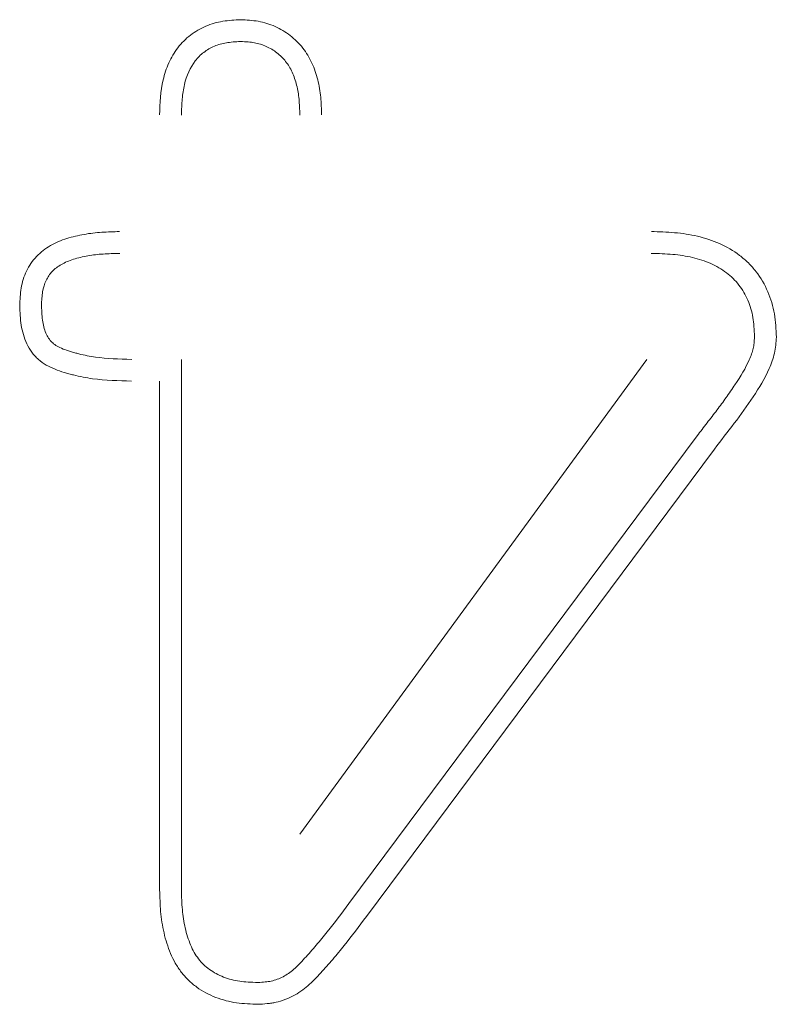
# Model space of a CAD drawing. Header units: metres. Extents: x 232680 to 233262, y 554200 to 554550.
# Tile 30 of 254: x 232746.3461 to 232746.3613, y 554425.7802 to 554425.7999. Entities that reach past the tile are written whole.
import ezdxf

# ---------------------------------------------------------------- set-up
doc = ezdxf.new("R2010")
doc.units = ezdxf.units.M
doc.layers.add('ACO tekst', color=251, linetype='Continuous', lineweight=9)

msp = doc.modelspace()

# ---------------------------------------------------------------- linework, layer by layer
at = {"layer": 'ACO tekst'}
for p, q in [((232746.349315, 554425.782481), (232746.349315, 554425.793119)), ((232746.351692, 554425.783595), (232746.358657, 554425.793119)), ((232746.348879, 554425.782475), (232746.348879, 554425.792682)), ((232746.359663, 554425.791582), (232746.352678, 554425.782202)), ((232746.360011, 554425.791319), (232746.353027, 554425.78194))]:
    msp.add_line(p, q, dxfattribs=at)
for points, knots in [([(232746.348879, 554425.798022), (232746.348886, 554425.798259), (232746.348896, 554425.798495), (232746.348977, 554425.798841), (232746.349014, 554425.798955), (232746.349112, 554425.799172), (232746.349172, 554425.799275), (232746.349318, 554425.799465), (232746.349402, 554425.799549), (232746.34959, 554425.799694), (232746.349695, 554425.799755), (232746.349913, 554425.799848), (232746.350029, 554425.799881), (232746.350265, 554425.799919), (232746.350384, 554425.799926), (232746.350504, 554425.799932)], [0, 0, 0, 0, 0.25, 0.25, 0.375, 0.375, 0.5, 0.5, 0.625, 0.625, 0.75, 0.75, 0.875, 0.875, 1, 1, 1, 1]), ([(232746.348879, 554425.798022), (232746.348886, 554425.798259), (232746.348896, 554425.798495), (232746.348977, 554425.798841), (232746.349014, 554425.798955), (232746.349112, 554425.799172), (232746.349172, 554425.799275), (232746.349318, 554425.799465), (232746.349402, 554425.799549), (232746.34959, 554425.799694), (232746.349695, 554425.799755), (232746.349913, 554425.799848), (232746.350029, 554425.799881), (232746.350265, 554425.799919), (232746.350384, 554425.799926), (232746.350504, 554425.799932)], [0, 0, 0, 0, 0.25, 0.25, 0.375, 0.375, 0.5, 0.5, 0.625, 0.625, 0.75, 0.75, 0.875, 0.875, 1, 1, 1, 1]), ([(232746.350504, 554425.799932), (232746.350622, 554425.799926), (232746.35074, 554425.79992), (232746.350973, 554425.799879), (232746.351087, 554425.799844), (232746.351303, 554425.799747), (232746.351405, 554425.799686), (232746.351593, 554425.79954), (232746.351678, 554425.799457), (232746.351787, 554425.799317), (232746.351821, 554425.799268), (232746.351882, 554425.799167), (232746.35191, 554425.799114), (232746.351984, 554425.798953), (232746.352022, 554425.79884), (232746.352066, 554425.798668), (232746.352078, 554425.79861), (232746.352098, 554425.798494), (232746.352105, 554425.798435), (232746.352122, 554425.798259), (232746.352125, 554425.79814), (232746.352129, 554425.798022)], [0, 0, 0, 0, 0.125, 0.125, 0.25, 0.25, 0.375, 0.375, 0.5, 0.5, 0.5625, 0.5625, 0.625, 0.625, 0.75, 0.75, 0.8125, 0.8125, 0.875, 0.875, 1, 1, 1, 1]), ([(232746.350504, 554425.799932), (232746.350622, 554425.799926), (232746.35074, 554425.79992), (232746.350973, 554425.799879), (232746.351087, 554425.799844), (232746.351303, 554425.799747), (232746.351405, 554425.799686), (232746.351593, 554425.79954), (232746.351678, 554425.799457), (232746.351787, 554425.799317), (232746.351821, 554425.799268), (232746.351882, 554425.799167), (232746.35191, 554425.799114), (232746.351984, 554425.798953), (232746.352022, 554425.79884), (232746.352066, 554425.798668), (232746.352078, 554425.79861), (232746.352098, 554425.798494), (232746.352105, 554425.798435), (232746.352122, 554425.798259), (232746.352125, 554425.79814), (232746.352129, 554425.798022)], [0, 0, 0, 0, 0.125, 0.125, 0.25, 0.25, 0.375, 0.375, 0.5, 0.5, 0.5625, 0.5625, 0.625, 0.625, 0.75, 0.75, 0.8125, 0.8125, 0.875, 0.875, 1, 1, 1, 1]), ([(232746.349315, 554425.798015), (232746.349319, 554425.798131), (232746.349323, 554425.79824), (232746.349336, 554425.798391), (232746.349341, 554425.79844), (232746.349356, 554425.798536), (232746.349365, 554425.798583), (232746.349419, 554425.798812), (232746.349492, 554425.798975), (232746.349618, 554425.799138), (232746.349644, 554425.799168), (232746.349701, 554425.799225), (232746.349732, 554425.799252), (232746.34983, 554425.799327), (232746.349902, 554425.799369), (232746.350052, 554425.799432), (232746.350133, 554425.799455), (232746.3503, 554425.799482), (232746.350395, 554425.799489), (232746.350504, 554425.799495)], [0.0023406, 0.0023406, 0.0023406, 0.0023406, 0.125, 0.125, 0.1875, 0.1875, 0.25, 0.25, 0.5, 0.5, 0.5625, 0.5625, 0.625, 0.625, 0.75, 0.75, 0.875, 0.875, 0.9921189, 0.9921189, 0.9921189, 0.9921189]), ([(232746.349315, 554425.798015), (232746.349319, 554425.798131), (232746.349323, 554425.79824), (232746.349336, 554425.798391), (232746.349341, 554425.79844), (232746.349356, 554425.798536), (232746.349365, 554425.798583), (232746.349419, 554425.798812), (232746.349492, 554425.798975), (232746.349618, 554425.799138), (232746.349644, 554425.799168), (232746.349701, 554425.799225), (232746.349732, 554425.799252), (232746.34983, 554425.799327), (232746.349902, 554425.799369), (232746.350052, 554425.799432), (232746.350133, 554425.799455), (232746.3503, 554425.799482), (232746.350395, 554425.799489), (232746.350504, 554425.799495)], [0.0023406, 0.0023406, 0.0023406, 0.0023406, 0.125, 0.125, 0.1875, 0.1875, 0.25, 0.25, 0.5, 0.5, 0.5625, 0.5625, 0.625, 0.625, 0.75, 0.75, 0.875, 0.875, 0.9921189, 0.9921189, 0.9921189, 0.9921189]), ([(232746.350504, 554425.799495), (232746.350614, 554425.799489), (232746.350705, 554425.799483), (232746.350861, 554425.799455), (232746.350941, 554425.799431), (232746.351092, 554425.799363), (232746.351165, 554425.799319), (232746.351298, 554425.799216), (232746.351356, 554425.799159), (232746.351433, 554425.799061), (232746.351456, 554425.799027), (232746.351499, 554425.798956), (232746.351519, 554425.798919), (232746.351574, 554425.798799), (232746.351604, 554425.798709), (232746.35164, 554425.798571), (232746.351649, 554425.798525), (232746.351665, 554425.798432), (232746.351671, 554425.798385), (232746.351685, 554425.798238), (232746.351688, 554425.798132), (232746.351692, 554425.798016)], [0.0078792, 0.0078792, 0.0078792, 0.0078792, 0.125, 0.125, 0.25, 0.25, 0.375, 0.375, 0.5, 0.5, 0.5625, 0.5625, 0.625, 0.625, 0.75, 0.75, 0.8125, 0.8125, 0.875, 0.875, 0.9978011, 0.9978011, 0.9978011, 0.9978011]), ([(232746.350504, 554425.799495), (232746.350614, 554425.799489), (232746.350705, 554425.799483), (232746.350861, 554425.799455), (232746.350941, 554425.799431), (232746.351092, 554425.799363), (232746.351165, 554425.799319), (232746.351298, 554425.799216), (232746.351356, 554425.799159), (232746.351433, 554425.799061), (232746.351456, 554425.799027), (232746.351499, 554425.798956), (232746.351519, 554425.798919), (232746.351574, 554425.798799), (232746.351604, 554425.798709), (232746.35164, 554425.798571), (232746.351649, 554425.798525), (232746.351665, 554425.798432), (232746.351671, 554425.798385), (232746.351685, 554425.798238), (232746.351688, 554425.798132), (232746.351692, 554425.798016)], [0.0078792, 0.0078792, 0.0078792, 0.0078792, 0.125, 0.125, 0.25, 0.25, 0.375, 0.375, 0.5, 0.5, 0.5625, 0.5625, 0.625, 0.625, 0.75, 0.75, 0.8125, 0.8125, 0.875, 0.875, 0.9978011, 0.9978011, 0.9978011, 0.9978011]), ([(232746.34607, 554425.794194), (232746.346075, 554425.794313), (232746.34608, 554425.794432), (232746.34612, 554425.794666), (232746.346155, 554425.794782), (232746.346232, 554425.794943), (232746.346262, 554425.794995), (232746.346329, 554425.795093), (232746.346367, 554425.79514), (232746.34649, 554425.795269), (232746.346586, 554425.795342), (232746.346793, 554425.79546), (232746.346903, 554425.795506), (232746.34713, 554425.795578), (232746.347246, 554425.795605), (232746.347422, 554425.795636), (232746.347481, 554425.795645), (232746.347599, 554425.795658), (232746.347658, 554425.795664), (232746.347836, 554425.795676), (232746.347955, 554425.795679), (232746.348074, 554425.795682)], [0, 0, 0, 0, 0.125, 0.125, 0.25, 0.25, 0.3125, 0.3125, 0.375, 0.375, 0.5, 0.5, 0.625, 0.625, 0.75, 0.75, 0.8125, 0.8125, 0.875, 0.875, 1, 1, 1, 1]), ([(232746.34607, 554425.794194), (232746.346075, 554425.794313), (232746.34608, 554425.794432), (232746.34612, 554425.794666), (232746.346155, 554425.794782), (232746.346232, 554425.794943), (232746.346262, 554425.794995), (232746.346329, 554425.795093), (232746.346367, 554425.79514), (232746.34649, 554425.795269), (232746.346586, 554425.795342), (232746.346793, 554425.79546), (232746.346903, 554425.795506), (232746.34713, 554425.795578), (232746.347246, 554425.795605), (232746.347422, 554425.795636), (232746.347481, 554425.795645), (232746.347599, 554425.795658), (232746.347658, 554425.795664), (232746.347836, 554425.795676), (232746.347955, 554425.795679), (232746.348074, 554425.795682)], [0, 0, 0, 0, 0.125, 0.125, 0.25, 0.25, 0.3125, 0.3125, 0.375, 0.375, 0.5, 0.5, 0.625, 0.625, 0.75, 0.75, 0.8125, 0.8125, 0.875, 0.875, 1, 1, 1, 1]), ([(232746.358746, 554425.795682), (232746.358901, 554425.795677), (232746.359057, 554425.795672), (232746.359289, 554425.795652), (232746.359366, 554425.795644), (232746.35952, 554425.79562), (232746.359596, 554425.795605), (232746.359823, 554425.795552), (232746.359972, 554425.795504), (232746.360256, 554425.795377), (232746.360392, 554425.795299), (232746.360578, 554425.795158), (232746.360637, 554425.795107), (232746.360748, 554425.794997), (232746.360799, 554425.794939), (232746.360943, 554425.794755), (232746.361022, 554425.794619), (232746.361145, 554425.794333), (232746.361189, 554425.794182), (232746.36124, 554425.793876), (232746.361247, 554425.79372), (232746.361254, 554425.793565)], [0, 0, 0, 0, 0.125, 0.125, 0.1875, 0.1875, 0.25, 0.25, 0.375, 0.375, 0.5, 0.5, 0.5625, 0.5625, 0.625, 0.625, 0.75, 0.75, 0.875, 0.875, 1, 1, 1, 1]), ([(232746.358746, 554425.795682), (232746.358901, 554425.795677), (232746.359057, 554425.795672), (232746.359289, 554425.795652), (232746.359366, 554425.795644), (232746.35952, 554425.79562), (232746.359596, 554425.795605), (232746.359823, 554425.795552), (232746.359972, 554425.795504), (232746.360256, 554425.795377), (232746.360392, 554425.795299), (232746.360578, 554425.795158), (232746.360637, 554425.795107), (232746.360748, 554425.794997), (232746.360799, 554425.794939), (232746.360943, 554425.794755), (232746.361022, 554425.794619), (232746.361145, 554425.794333), (232746.361189, 554425.794182), (232746.36124, 554425.793876), (232746.361247, 554425.79372), (232746.361254, 554425.793565)], [0, 0, 0, 0, 0.125, 0.125, 0.1875, 0.1875, 0.25, 0.25, 0.375, 0.375, 0.5, 0.5, 0.5625, 0.5625, 0.625, 0.625, 0.75, 0.75, 0.875, 0.875, 1, 1, 1, 1]), ([(232746.346507, 554425.794194), (232746.346512, 554425.794305), (232746.346518, 554425.794399), (232746.346544, 554425.794558), (232746.346568, 554425.794633), (232746.346616, 554425.794735), (232746.346635, 554425.794767), (232746.346676, 554425.794827), (232746.346698, 554425.794854), (232746.346774, 554425.794934), (232746.346835, 554425.794981), (232746.346978, 554425.795063), (232746.347059, 554425.795097), (232746.347239, 554425.795155), (232746.347339, 554425.795178), (232746.347489, 554425.795204), (232746.34754, 554425.795212), (232746.347642, 554425.795224), (232746.347693, 554425.795228), (232746.347852, 554425.795239), (232746.347963, 554425.795242), (232746.34808, 554425.795245)], [0.0065882, 0.0065882, 0.0065882, 0.0065882, 0.125, 0.125, 0.25, 0.25, 0.3125, 0.3125, 0.375, 0.375, 0.5, 0.5, 0.625, 0.625, 0.75, 0.75, 0.8125, 0.8125, 0.875, 0.875, 0.9979743, 0.9979743, 0.9979743, 0.9979743]), ([(232746.346507, 554425.794194), (232746.346512, 554425.794305), (232746.346518, 554425.794399), (232746.346544, 554425.794558), (232746.346568, 554425.794633), (232746.346616, 554425.794735), (232746.346635, 554425.794767), (232746.346676, 554425.794827), (232746.346698, 554425.794854), (232746.346774, 554425.794934), (232746.346835, 554425.794981), (232746.346978, 554425.795063), (232746.347059, 554425.795097), (232746.347239, 554425.795155), (232746.347339, 554425.795178), (232746.347489, 554425.795204), (232746.34754, 554425.795212), (232746.347642, 554425.795224), (232746.347693, 554425.795228), (232746.347852, 554425.795239), (232746.347963, 554425.795242), (232746.34808, 554425.795245)], [0.0065882, 0.0065882, 0.0065882, 0.0065882, 0.125, 0.125, 0.25, 0.25, 0.3125, 0.3125, 0.375, 0.375, 0.5, 0.5, 0.625, 0.625, 0.75, 0.75, 0.8125, 0.8125, 0.875, 0.875, 0.9979743, 0.9979743, 0.9979743, 0.9979743]), ([(232746.358739, 554425.795245), (232746.358892, 554425.79524), (232746.359037, 554425.795236), (232746.359243, 554425.795218), (232746.35931, 554425.79521), (232746.359443, 554425.79519), (232746.359508, 554425.795177), (232746.3597, 554425.795132), (232746.359822, 554425.795092), (232746.360051, 554425.794991), (232746.360157, 554425.794929), (232746.360299, 554425.794821), (232746.360344, 554425.794782), (232746.360427, 554425.7947), (232746.360466, 554425.794656), (232746.360575, 554425.794516), (232746.360635, 554425.794413), (232746.36073, 554425.794194), (232746.360764, 554425.794076), (232746.360802, 554425.793845), (232746.36081, 554425.793714), (232746.360816, 554425.793568)], [0.0018163, 0.0018163, 0.0018163, 0.0018163, 0.125, 0.125, 0.1875, 0.1875, 0.25, 0.25, 0.375, 0.375, 0.5, 0.5, 0.5625, 0.5625, 0.625, 0.625, 0.75, 0.75, 0.875, 0.875, 0.9940636, 0.9940636, 0.9940636, 0.9940636]), ([(232746.358739, 554425.795245), (232746.358892, 554425.79524), (232746.359037, 554425.795236), (232746.359243, 554425.795218), (232746.35931, 554425.79521), (232746.359443, 554425.79519), (232746.359508, 554425.795177), (232746.3597, 554425.795132), (232746.359822, 554425.795092), (232746.360051, 554425.794991), (232746.360157, 554425.794929), (232746.360299, 554425.794821), (232746.360344, 554425.794782), (232746.360427, 554425.7947), (232746.360466, 554425.794656), (232746.360575, 554425.794516), (232746.360635, 554425.794413), (232746.36073, 554425.794194), (232746.360764, 554425.794076), (232746.360802, 554425.793845), (232746.36081, 554425.793714), (232746.360816, 554425.793568)], [0.0018163, 0.0018163, 0.0018163, 0.0018163, 0.125, 0.125, 0.1875, 0.1875, 0.25, 0.25, 0.375, 0.375, 0.5, 0.5, 0.5625, 0.5625, 0.625, 0.625, 0.75, 0.75, 0.875, 0.875, 0.9940636, 0.9940636, 0.9940636, 0.9940636]), ([(232746.348312, 554425.792682), (232746.348053, 554425.792689), (232746.347792, 554425.792696), (232746.34747, 554425.79274), (232746.347406, 554425.79275), (232746.347278, 554425.792775), (232746.347215, 554425.79279), (232746.34712, 554425.792813), (232746.347089, 554425.792822), (232746.347026, 554425.792839), (232746.346995, 554425.792848), (232746.346901, 554425.792876), (232746.34684, 554425.792897), (232746.346719, 554425.792945), (232746.34666, 554425.792973), (232746.346547, 554425.793038), (232746.346493, 554425.793076), (232746.34642, 554425.79314), (232746.346396, 554425.793163), (232746.346353, 554425.793212), (232746.346332, 554425.793237), (232746.346274, 554425.793316), (232746.346241, 554425.793373), (232746.346185, 554425.793491), (232746.346162, 554425.793552), (232746.346125, 554425.793677), (232746.346111, 554425.793741), (232746.346081, 554425.793933), (232746.346076, 554425.794063), (232746.34607, 554425.794194)], [0, 0, 0, 0, 0.25, 0.25, 0.3125, 0.3125, 0.375, 0.375, 0.40625, 0.40625, 0.4375, 0.4375, 0.5, 0.5, 0.5625, 0.5625, 0.625, 0.625, 0.65625, 0.65625, 0.6875, 0.6875, 0.75, 0.75, 0.8125, 0.8125, 0.875, 0.875, 1, 1, 1, 1]), ([(232746.348312, 554425.792682), (232746.348053, 554425.792689), (232746.347792, 554425.792696), (232746.34747, 554425.79274), (232746.347406, 554425.79275), (232746.347278, 554425.792775), (232746.347215, 554425.79279), (232746.34712, 554425.792813), (232746.347089, 554425.792822), (232746.347026, 554425.792839), (232746.346995, 554425.792848), (232746.346901, 554425.792876), (232746.34684, 554425.792897), (232746.346719, 554425.792945), (232746.34666, 554425.792973), (232746.346547, 554425.793038), (232746.346493, 554425.793076), (232746.34642, 554425.79314), (232746.346396, 554425.793163), (232746.346353, 554425.793212), (232746.346332, 554425.793237), (232746.346274, 554425.793316), (232746.346241, 554425.793373), (232746.346185, 554425.793491), (232746.346162, 554425.793552), (232746.346125, 554425.793677), (232746.346111, 554425.793741), (232746.346081, 554425.793933), (232746.346076, 554425.794063), (232746.34607, 554425.794194)], [0, 0, 0, 0, 0.25, 0.25, 0.3125, 0.3125, 0.375, 0.375, 0.40625, 0.40625, 0.4375, 0.4375, 0.5, 0.5, 0.5625, 0.5625, 0.625, 0.625, 0.65625, 0.65625, 0.6875, 0.6875, 0.75, 0.75, 0.8125, 0.8125, 0.875, 0.875, 1, 1, 1, 1]), ([(232746.348318, 554425.793119), (232746.34806, 554425.793125), (232746.347819, 554425.793133), (232746.347536, 554425.793172), (232746.347481, 554425.793181), (232746.34737, 554425.793202), (232746.347314, 554425.793215), (232746.34723, 554425.793236), (232746.347202, 554425.793243), (232746.347146, 554425.793259), (232746.347117, 554425.793267), (232746.347036, 554425.793292), (232746.346986, 554425.793309), (232746.346897, 554425.793344), (232746.346858, 554425.793363), (232746.346787, 554425.793404), (232746.346757, 554425.793426), (232746.34672, 554425.793458), (232746.346709, 554425.793469), (232746.346687, 554425.793493), (232746.346676, 554425.793506), (232746.346644, 554425.79355), (232746.346625, 554425.793583), (232746.34659, 554425.793656), (232746.346575, 554425.793695), (232746.34655, 554425.79378), (232746.34654, 554425.793824), (232746.346519, 554425.793964), (232746.346513, 554425.794071), (232746.346507, 554425.794194)], [0.001803, 0.001803, 0.001803, 0.001803, 0.25, 0.25, 0.3125, 0.3125, 0.375, 0.375, 0.40625, 0.40625, 0.4375, 0.4375, 0.5, 0.5, 0.5625, 0.5625, 0.625, 0.625, 0.65625, 0.65625, 0.6875, 0.6875, 0.75, 0.75, 0.8125, 0.8125, 0.875, 0.875, 0.9939609, 0.9939609, 0.9939609, 0.9939609]), ([(232746.348318, 554425.793119), (232746.34806, 554425.793125), (232746.347819, 554425.793133), (232746.347536, 554425.793172), (232746.347481, 554425.793181), (232746.34737, 554425.793202), (232746.347314, 554425.793215), (232746.34723, 554425.793236), (232746.347202, 554425.793243), (232746.347146, 554425.793259), (232746.347117, 554425.793267), (232746.347036, 554425.793292), (232746.346986, 554425.793309), (232746.346897, 554425.793344), (232746.346858, 554425.793363), (232746.346787, 554425.793404), (232746.346757, 554425.793426), (232746.34672, 554425.793458), (232746.346709, 554425.793469), (232746.346687, 554425.793493), (232746.346676, 554425.793506), (232746.346644, 554425.79355), (232746.346625, 554425.793583), (232746.34659, 554425.793656), (232746.346575, 554425.793695), (232746.34655, 554425.79378), (232746.34654, 554425.793824), (232746.346519, 554425.793964), (232746.346513, 554425.794071), (232746.346507, 554425.794194)], [0.001803, 0.001803, 0.001803, 0.001803, 0.25, 0.25, 0.3125, 0.3125, 0.375, 0.375, 0.40625, 0.40625, 0.4375, 0.4375, 0.5, 0.5, 0.5625, 0.5625, 0.625, 0.625, 0.65625, 0.65625, 0.6875, 0.6875, 0.75, 0.75, 0.8125, 0.8125, 0.875, 0.875, 0.9939609, 0.9939609, 0.9939609, 0.9939609]), ([(232746.360816, 554425.793568), (232746.360814, 554425.793522), (232746.360811, 554425.793482), (232746.360803, 554425.793406), (232746.360798, 554425.793375), (232746.360774, 554425.793269), (232746.360745, 554425.793188), (232746.360639, 554425.792947), (232746.360539, 554425.792782), (232746.360367, 554425.792525), (232746.360305, 554425.792436), (232746.360185, 554425.792266), (232746.360125, 554425.792185), (232746.359997, 554425.792017), (232746.35993, 554425.79193), (232746.359797, 554425.791757), (232746.359731, 554425.79167), (232746.359664, 554425.791584), (232746.359664, 554425.791583), (232746.359663, 554425.791583), (232746.359663, 554425.791582)], [0.0085547, 0.0085547, 0.0085547, 0.0085547, 0.0625, 0.0625, 0.125, 0.125, 0.25, 0.25, 0.5, 0.5, 0.625, 0.625, 0.75, 0.75, 0.875, 0.875, 1, 1, 1, 1.0010845, 1.0010845, 1.0010845, 1.0010845]), ([(232746.360816, 554425.793568), (232746.360814, 554425.793522), (232746.360811, 554425.793482), (232746.360803, 554425.793406), (232746.360798, 554425.793375), (232746.360774, 554425.793269), (232746.360745, 554425.793188), (232746.360639, 554425.792947), (232746.360539, 554425.792782), (232746.360367, 554425.792525), (232746.360305, 554425.792436), (232746.360185, 554425.792266), (232746.360125, 554425.792185), (232746.359997, 554425.792017), (232746.35993, 554425.79193), (232746.359797, 554425.791757), (232746.359731, 554425.79167), (232746.359664, 554425.791584), (232746.359664, 554425.791583), (232746.359663, 554425.791583), (232746.359663, 554425.791582)], [0.0085547, 0.0085547, 0.0085547, 0.0085547, 0.0625, 0.0625, 0.125, 0.125, 0.25, 0.25, 0.5, 0.5, 0.625, 0.625, 0.75, 0.75, 0.875, 0.875, 1, 1, 1, 1.0010845, 1.0010845, 1.0010845, 1.0010845]), ([(232746.361254, 554425.793565), (232746.361247, 554425.793456), (232746.36124, 554425.793347), (232746.361191, 554425.793138), (232746.361155, 554425.793035), (232746.361023, 554425.792734), (232746.360909, 554425.79255), (232746.360667, 554425.792188), (232746.360541, 554425.79201), (232746.360277, 554425.791664), (232746.360144, 554425.791492), (232746.360011, 554425.791319)], [0, 0, 0, 0, 0.125, 0.125, 0.25, 0.25, 0.5, 0.5, 0.75, 0.75, 1, 1, 1, 1]), ([(232746.361254, 554425.793565), (232746.361247, 554425.793456), (232746.36124, 554425.793347), (232746.361191, 554425.793138), (232746.361155, 554425.793035), (232746.361023, 554425.792734), (232746.360909, 554425.79255), (232746.360667, 554425.792188), (232746.360541, 554425.79201), (232746.360277, 554425.791664), (232746.360144, 554425.791492), (232746.360011, 554425.791319)], [0, 0, 0, 0, 0.125, 0.125, 0.25, 0.25, 0.5, 0.5, 0.75, 0.75, 1, 1, 1, 1]), ([(232746.350855, 554425.780182), (232746.350711, 554425.780187), (232746.350566, 554425.780192), (232746.350352, 554425.780222), (232746.350281, 554425.780237), (232746.350141, 554425.780273), (232746.350072, 554425.780295), (232746.34987, 554425.780374), (232746.349741, 554425.780442), (232746.349565, 554425.780569), (232746.349509, 554425.780615), (232746.349405, 554425.780716), (232746.349357, 554425.78077), (232746.349269, 554425.780884), (232746.349229, 554425.780945), (232746.349157, 554425.781071), (232746.349126, 554425.781136), (232746.349069, 554425.781269), (232746.349045, 554425.781337), (232746.349001, 554425.781475), (232746.348983, 554425.781545), (232746.34895, 554425.781685), (232746.348936, 554425.781756), (232746.348914, 554425.781899), (232746.348905, 554425.781971), (232746.348887, 554425.782186), (232746.348883, 554425.78233), (232746.348879, 554425.782475)], [0, 0, 0, 0, 0.125, 0.125, 0.1875, 0.1875, 0.25, 0.25, 0.375, 0.375, 0.4375, 0.4375, 0.5, 0.5, 0.5625, 0.5625, 0.625, 0.625, 0.6875, 0.6875, 0.75, 0.75, 0.8125, 0.8125, 0.875, 0.875, 1, 1, 1, 1]), ([(232746.350855, 554425.780182), (232746.350711, 554425.780187), (232746.350566, 554425.780192), (232746.350352, 554425.780222), (232746.350281, 554425.780237), (232746.350141, 554425.780273), (232746.350072, 554425.780295), (232746.34987, 554425.780374), (232746.349741, 554425.780442), (232746.349565, 554425.780569), (232746.349509, 554425.780615), (232746.349405, 554425.780716), (232746.349357, 554425.78077), (232746.349269, 554425.780884), (232746.349229, 554425.780945), (232746.349157, 554425.781071), (232746.349126, 554425.781136), (232746.349069, 554425.781269), (232746.349045, 554425.781337), (232746.349001, 554425.781475), (232746.348983, 554425.781545), (232746.34895, 554425.781685), (232746.348936, 554425.781756), (232746.348914, 554425.781899), (232746.348905, 554425.781971), (232746.348887, 554425.782186), (232746.348883, 554425.78233), (232746.348879, 554425.782475)], [0, 0, 0, 0, 0.125, 0.125, 0.1875, 0.1875, 0.25, 0.25, 0.375, 0.375, 0.4375, 0.4375, 0.5, 0.5, 0.5625, 0.5625, 0.625, 0.625, 0.6875, 0.6875, 0.75, 0.75, 0.8125, 0.8125, 0.875, 0.875, 1, 1, 1, 1]), ([(232746.350851, 554425.780619), (232746.350714, 554425.780624), (232746.350591, 554425.780629), (232746.350429, 554425.780653), (232746.350375, 554425.780663), (232746.350267, 554425.780691), (232746.350214, 554425.780709), (232746.350059, 554425.780769), (232746.349963, 554425.78082), (232746.349837, 554425.780911), (232746.349797, 554425.780944), (232746.349724, 554425.781015), (232746.349691, 554425.781052), (232746.349628, 554425.781134), (232746.349599, 554425.781178), (232746.349546, 554425.781271), (232746.349522, 554425.78132), (232746.349478, 554425.781424), (232746.349458, 554425.781479), (232746.349422, 554425.781594), (232746.349405, 554425.781654), (232746.349378, 554425.781774), (232746.349366, 554425.781834), (232746.349347, 554425.781956), (232746.34934, 554425.782017), (232746.349323, 554425.782205), (232746.349319, 554425.782339), (232746.349315, 554425.782481)], [0.005592, 0.005592, 0.005592, 0.005592, 0.125, 0.125, 0.1875, 0.1875, 0.25, 0.25, 0.375, 0.375, 0.4375, 0.4375, 0.5, 0.5, 0.5625, 0.5625, 0.625, 0.625, 0.6875, 0.6875, 0.75, 0.75, 0.8125, 0.8125, 0.875, 0.875, 0.9982615, 0.9982615, 0.9982615, 0.9982615]), ([(232746.350851, 554425.780619), (232746.350714, 554425.780624), (232746.350591, 554425.780629), (232746.350429, 554425.780653), (232746.350375, 554425.780663), (232746.350267, 554425.780691), (232746.350214, 554425.780709), (232746.350059, 554425.780769), (232746.349963, 554425.78082), (232746.349837, 554425.780911), (232746.349797, 554425.780944), (232746.349724, 554425.781015), (232746.349691, 554425.781052), (232746.349628, 554425.781134), (232746.349599, 554425.781178), (232746.349546, 554425.781271), (232746.349522, 554425.78132), (232746.349478, 554425.781424), (232746.349458, 554425.781479), (232746.349422, 554425.781594), (232746.349405, 554425.781654), (232746.349378, 554425.781774), (232746.349366, 554425.781834), (232746.349347, 554425.781956), (232746.34934, 554425.782017), (232746.349323, 554425.782205), (232746.349319, 554425.782339), (232746.349315, 554425.782481)], [0.005592, 0.005592, 0.005592, 0.005592, 0.125, 0.125, 0.1875, 0.1875, 0.25, 0.25, 0.375, 0.375, 0.4375, 0.4375, 0.5, 0.5, 0.5625, 0.5625, 0.625, 0.625, 0.6875, 0.6875, 0.75, 0.75, 0.8125, 0.8125, 0.875, 0.875, 0.9982615, 0.9982615, 0.9982615, 0.9982615]), ([(232746.352678, 554425.782202), (232746.352532, 554425.782009), (232746.352389, 554425.78182), (232746.352169, 554425.781546), (232746.352096, 554425.781456), (232746.351982, 554425.781323), (232746.351944, 554425.781279), (232746.351867, 554425.781192), (232746.351827, 554425.781147), (232746.35175, 554425.781062), (232746.351713, 554425.781022), (232746.351641, 554425.780949), (232746.351606, 554425.780916), (232746.351535, 554425.780855), (232746.351499, 554425.780827), (232746.351428, 554425.780778), (232746.351392, 554425.780756), (232746.351279, 554425.780697), (232746.351197, 554425.780667), (232746.351099, 554425.780644), (232746.35108, 554425.780641), (232746.351039, 554425.780634), (232746.351017, 554425.780632), (232746.350951, 554425.780625), (232746.350904, 554425.780622), (232746.350851, 554425.780619)], [0.0004984, 0.0004984, 0.0004984, 0.0004984, 0.25, 0.25, 0.375, 0.375, 0.4375, 0.4375, 0.5, 0.5, 0.5625, 0.5625, 0.625, 0.625, 0.6875, 0.6875, 0.75, 0.75, 0.875, 0.875, 0.90625, 0.90625, 0.9375, 0.9375, 0.9932981, 0.9932981, 0.9932981, 0.9932981]), ([(232746.352678, 554425.782202), (232746.352532, 554425.782009), (232746.352389, 554425.78182), (232746.352169, 554425.781546), (232746.352096, 554425.781456), (232746.351982, 554425.781323), (232746.351944, 554425.781279), (232746.351867, 554425.781192), (232746.351827, 554425.781147), (232746.35175, 554425.781062), (232746.351713, 554425.781022), (232746.351641, 554425.780949), (232746.351606, 554425.780916), (232746.351535, 554425.780855), (232746.351499, 554425.780827), (232746.351428, 554425.780778), (232746.351392, 554425.780756), (232746.351279, 554425.780697), (232746.351197, 554425.780667), (232746.351099, 554425.780644), (232746.35108, 554425.780641), (232746.351039, 554425.780634), (232746.351017, 554425.780632), (232746.350951, 554425.780625), (232746.350904, 554425.780622), (232746.350851, 554425.780619)], [0.0004984, 0.0004984, 0.0004984, 0.0004984, 0.25, 0.25, 0.375, 0.375, 0.4375, 0.4375, 0.5, 0.5, 0.5625, 0.5625, 0.625, 0.625, 0.6875, 0.6875, 0.75, 0.75, 0.875, 0.875, 0.90625, 0.90625, 0.9375, 0.9375, 0.9932981, 0.9932981, 0.9932981, 0.9932981]), ([(232746.353027, 554425.78194), (232746.352881, 554425.781747), (232746.352735, 554425.781553), (232746.352508, 554425.78127), (232746.352431, 554425.781176), (232746.352313, 554425.781038), (232746.352273, 554425.780992), (232746.352193, 554425.780902), (232746.352153, 554425.780856), (232746.352071, 554425.780767), (232746.35203, 554425.780722), (232746.351945, 554425.780636), (232746.351901, 554425.780594), (232746.351809, 554425.780515), (232746.351762, 554425.780478), (232746.351662, 554425.780409), (232746.35161, 554425.780377), (232746.351449, 554425.780293), (232746.351334, 554425.78025), (232746.351186, 554425.780216), (232746.351157, 554425.78021), (232746.351097, 554425.780201), (232746.351067, 554425.780198), (232746.350976, 554425.780189), (232746.350916, 554425.780185), (232746.350855, 554425.780182)], [0, 0, 0, 0, 0.25, 0.25, 0.375, 0.375, 0.4375, 0.4375, 0.5, 0.5, 0.5625, 0.5625, 0.625, 0.625, 0.6875, 0.6875, 0.75, 0.75, 0.875, 0.875, 0.90625, 0.90625, 0.9375, 0.9375, 1, 1, 1, 1]), ([(232746.353027, 554425.78194), (232746.352881, 554425.781747), (232746.352735, 554425.781553), (232746.352508, 554425.78127), (232746.352431, 554425.781176), (232746.352313, 554425.781038), (232746.352273, 554425.780992), (232746.352193, 554425.780902), (232746.352153, 554425.780856), (232746.352071, 554425.780767), (232746.35203, 554425.780722), (232746.351945, 554425.780636), (232746.351901, 554425.780594), (232746.351809, 554425.780515), (232746.351762, 554425.780478), (232746.351662, 554425.780409), (232746.35161, 554425.780377), (232746.351449, 554425.780293), (232746.351334, 554425.78025), (232746.351186, 554425.780216), (232746.351157, 554425.78021), (232746.351097, 554425.780201), (232746.351067, 554425.780198), (232746.350976, 554425.780189), (232746.350916, 554425.780185), (232746.350855, 554425.780182)], [0, 0, 0, 0, 0.25, 0.25, 0.375, 0.375, 0.4375, 0.4375, 0.5, 0.5, 0.5625, 0.5625, 0.625, 0.625, 0.6875, 0.6875, 0.75, 0.75, 0.875, 0.875, 0.90625, 0.90625, 0.9375, 0.9375, 1, 1, 1, 1])]:
    msp.add_open_spline(points, degree=3, knots=knots, dxfattribs=at)

doc.saveas('drawing.dxf')
